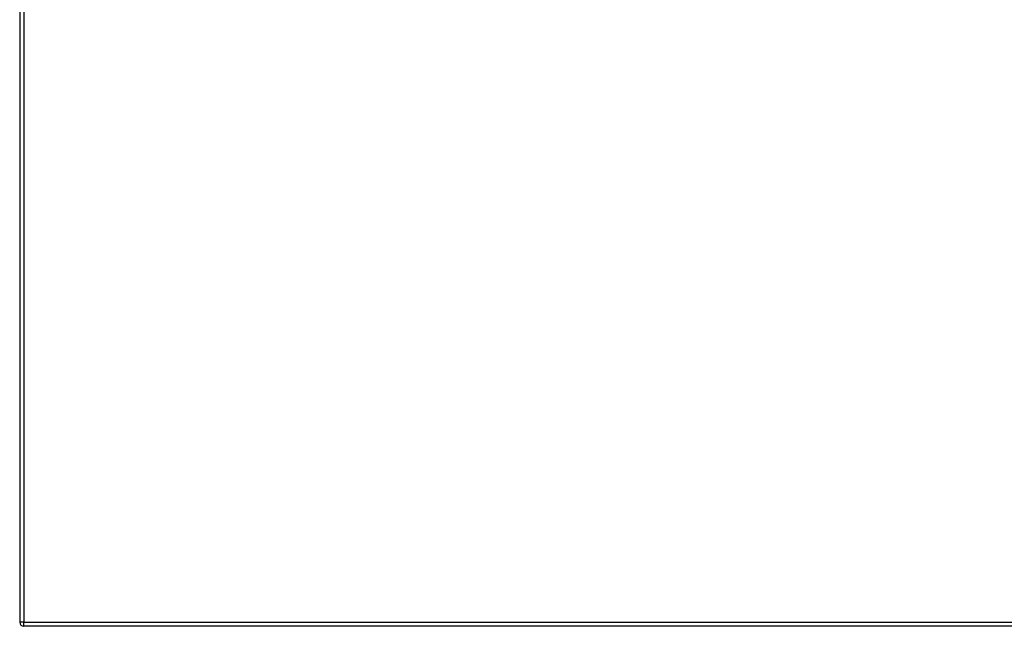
# Model space of a CAD drawing. Header units: inches. Extents: x 14 to 456, y 41 to 215.
# Tile 239 of 256: x 196 to 218, y 116 to 130. Entities that reach past the tile are written whole.
import ezdxf

# ---------------------------------------------------------------- set-up
doc = ezdxf.new("R2010")
doc.units = ezdxf.units.IN
doc.header["$MEASUREMENT"] = 0
doc.layers.add('Visible Edges(ANSI)', color=7, linetype='Continuous', lineweight=25)
doc.layers.add('Visible Tangent Edges(ANSI)', color=7, linetype='Continuous', lineweight=25)

msp = doc.modelspace()

# ---------------------------------------------------------------- linework, layer by layer
at = {"layer": 'Visible Edges(ANSI)'}
for p, q in [((195.59, 145.774), (195.59, 116.054)), ((243.294, 115.955), (195.689, 115.955))]:
    msp.add_line(p, q, dxfattribs=at)
msp.add_arc((195.689, 116.054), 0.099, 180, 270, dxfattribs=at)
at = {"layer": 'Visible Tangent Edges(ANSI)'}
for p, q in [((195.689, 145.774), (195.689, 116.054)), ((195.689, 116.054), (195.59, 116.054)), ((195.689, 115.955), (195.689, 116.054)), ((195.689, 116.054), (243.294, 116.054))]:
    msp.add_line(p, q, dxfattribs=at)

doc.saveas('drawing.dxf')
